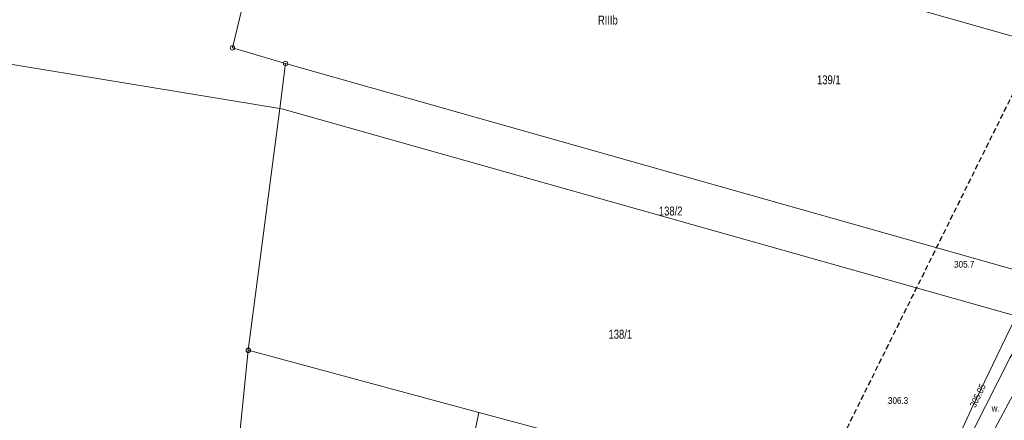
# Model space of a CAD drawing. Header units: metres. Extents: x 7423100 to 7429434, y 5527887 to 5533362.
# Tile 19 of 43: x 7427033 to 7427143, y 5531499 to 5531544. Entities that reach past the tile are written whole.
import ezdxf
from ezdxf.enums import TextEntityAlignment as Align

# ---------------------------------------------------------------- set-up
doc = ezdxf.new("R2010")
doc.units = ezdxf.units.M
doc.header["$MEASUREMENT"] = 0
doc.linetypes.add('2', pattern=[0.9, 0.6, -0.3])
doc.linetypes.add('219-500', pattern=[0])
doc.layers.get('0').update_dxf_attribs({"color": 2, "linetype": 'CONTINUOUS', "lineweight": 5})
for name, color, linetype in [('202-punkt graniczny', 7, 'CONTINUOUS'), ('203-punkt graniczny', 7, 'CONTINUOUS'), ('209-oznaczenie konturu klasyfikacyjnego', 7, 'CONTINUOUS'), ('211-numer działki ewidencyjnej', 7, 'CONTINUOUS'), ('217-kontur klasyfikacyjny', 7, 'CONTINUOUS'), ('218-kontur użytku gruntowego', 7, 'CONTINUOUS'), ('219-działka ewidencyjna', 7, 'CONTINUOUS'), ('pikieta naturalna', 7, 'CONTINUOUS'), ('pikieta naturalna-Atr2', 7, 'CONTINUOUS'), ('przewód gazowy', 7, 'CONTINUOUS'), ('rzedna', 7, 'CONTINUOUS'), ('rzedna-Atr2', 7, 'CONTINUOUS'), ('rów przydrożny (poligon)', 7, 'CONTINUOUS'), ('rów przydrożny (poligon)-Atr17', 7, 'CONTINUOUS'), ('Zakres', 7, 'CONTINUOUS')]:
    doc.layers.add(name, color=color, linetype=linetype)
doc.styles.get("Standard").update_dxf_attribs({"font": 'Working1250.shx', "width": 0.75})

# ---------------------------------------------------------------- blocks, each defined once
blk = doc.blocks.new('202')
at = {"color": 0, "linetype": 'Continuous', "lineweight": 0}
blk.add_circle((0, 0), 0.25, dxfattribs=at)
blk = doc.blocks.new('203')
at = {"linetype": 'Continuous', "lineweight": 0}
h = blk.add_hatch(color=0, dxfattribs=at)
edge = h.paths.add_edge_path()
edge.add_arc((0, 0), 0.045, 0, 360)
blk = doc.blocks.new('PW01')
at = {"linetype": 'Continuous', "lineweight": 13}
h = blk.add_hatch(color=0, dxfattribs=at)
edge = h.paths.add_edge_path()
edge.add_arc((0, 0), 0.045, 0, 360)

msp = doc.modelspace()

# ---------------------------------------------------------------- linework, layer by layer
at = {"layer": '217-kontur klasyfikacyjny', "color": 92, "linetype": 'Continuous', "lineweight": 18, "flags": 128}
for points in [[(7427030.31, 5531539.51), (7427061.88, 5531534.34)], [(7427061.88, 5531534.34), (7427058.36, 5531507.24)], [(7427058.36, 5531507.24), (7427055.02, 5531474.2)], [(7427081.2, 5531485.84), (7427084.18, 5531500.28)], [(7427084.18, 5531500.28), (7427097.67, 5531496.64)]]:
    msp.add_lwpolyline(points, dxfattribs=at)
at = {"layer": '218-kontur użytku gruntowego', "color": 3, "linetype": 'Continuous', "lineweight": 18, "flags": 128}
for points in [[(7427030.31, 5531539.51), (7427061.88, 5531534.34)], [(7427061.88, 5531534.34), (7427058.36, 5531507.24)], [(7427058.36, 5531507.24), (7427055.02, 5531474.2)], [(7427084.18, 5531500.28), (7427081.2, 5531485.84)], [(7427081.2, 5531485.84), (7427084.18, 5531500.28)], [(7427097.67, 5531496.64), (7427084.18, 5531500.28)], [(7427084.18, 5531500.28), (7427097.67, 5531496.64)]]:
    msp.add_lwpolyline(points, dxfattribs=at)
at = {"layer": '219-działka ewidencyjna', "color": 7, "linetype": '219-500', "lineweight": 18, "flags": 128}
for points in [[(7427062.49, 5531565.55), (7427161.29, 5531537.49)], [(7427060.58, 5531557.7), (7427056.58, 5531541.11)], [(7427056.58, 5531541.11), (7427062.53, 5531539.37)], [(7427062.53, 5531539.37), (7427061.88, 5531534.34)], [(7427062.53, 5531539.37), (7427147.2, 5531515.41)], [(7427061.88, 5531534.34), (7427058.36, 5531507.24)], [(7427061.88, 5531534.34), (7427062.12, 5531534.28)], [(7427062.12, 5531534.28), (7427144.94, 5531510.92)], [(7427055.02, 5531474.2), (7427058.36, 5531507.24)], [(7427058.36, 5531507.24), (7427084.18, 5531500.28)], [(7427084.18, 5531500.28), (7427097.67, 5531496.64)]]:
    msp.add_lwpolyline(points, dxfattribs=at)
at = {"layer": 'przewód gazowy', "color": 52, "linetype": 'Continuous', "lineweight": 18, "flags": 128}
msp.add_lwpolyline([(7427146.61, 5531515.23), (7427143.66, 5531509.67), (7427139.33, 5531500.7), (7427134.4, 5531490.06), (7427134.09, 5531489.69), (7427131.57, 5531487.95), (7427131.24, 5531487.52), (7427129.8, 5531484.01), (7427129.67, 5531483.75)], dxfattribs=at)
at = {"layer": 'rów przydrożny (poligon)', "color": 7, "linetype": 'Continuous', "lineweight": 18, "flags": 128}
msp.add_lwpolyline([(7427140.01, 5531494.82), (7427145.71, 5531505.52), (7427150.06, 5531513.93), (7427148.65, 5531514.85), (7427143.66, 5531506.42), (7427138.17, 5531495.6), (7427134.87, 5531488.22), (7427132.64, 5531482.47), (7427134.03, 5531481.9), (7427136.7, 5531487.87)], close=True, dxfattribs=at)
at = {"layer": 'Zakres', "color": 5, "linetype": '2', "lineweight": 25, "flags": 128}
msp.add_lwpolyline([(7426959.38, 5531401.23), (7426948.65, 5531362.84), (7427076.43, 5531312.57), (7427157, 5531483.53), (7427190.02, 5531545.05), (7427239.38, 5531662.97), (7427324.36, 5531629.44), (7427397.03, 5531854.21), (7427374.95, 5531881.96), (7427338.01, 5531781.64), (7427302.42, 5531678.62), (7427257.54, 5531705.99), (7427227.1, 5531692.99), (7427201.24, 5531668.44), (7427178.8, 5531606.23), (7427058.44, 5531363.55)], close=True, dxfattribs=at)

# ---------------------------------------------------------------- block references
at = {"layer": '202-punkt graniczny', "color": 7, "linetype": 'Continuous', "lineweight": 18}
for p in [(7427056.58, 5531541.11), (7427062.53, 5531539.37), (7427058.36, 5531507.24)]:
    msp.add_blockref('202', p, dxfattribs=at)
at = {"layer": '203-punkt graniczny', "color": 7, "linetype": 'Continuous', "lineweight": 18}
for p in [(7427061.88, 5531534.34), (7427062.12, 5531534.28), (7427084.18, 5531500.28)]:
    msp.add_blockref('203', p, dxfattribs=at)
at = {"layer": 'pikieta naturalna', "color": 7, "linetype": 'Continuous', "lineweight": 13}
for p in [(7427137.39, 5531516.5), (7427129.98, 5531501.24)]:
    msp.add_blockref('PW01', p, dxfattribs=at)
at = {"layer": 'rzedna', "color": 52, "linetype": 'Continuous', "lineweight": 18}
msp.add_blockref('PW01', (7427139.33, 5531500.7), dxfattribs=at)

# ---------------------------------------------------------------- texts
at = {"layer": '209-oznaczenie konturu klasyfikacyjnego', "color": 3, "linetype": 'Continuous', "lineweight": 18, "width": 0.79}
msp.add_text('RIIIb', height=1, dxfattribs=at).set_placement((7427097.5, 5531543.73))
at = {"layer": '211-numer działki ewidencyjnej', "color": 7, "linetype": 'Continuous', "lineweight": 18, "width": 0.79}
for s, p in [('139/1', (7427122.04, 5531538.04)), ('138/2', (7427104.33, 5531523.34)), ('138/1', (7427098.69, 5531509.54))]:
    msp.add_text(s, height=1, dxfattribs=at).set_placement(p, align=Align.TOP_LEFT)
at = {"layer": 'pikieta naturalna-Atr2', "color": 7, "width": 0.9}
for s, p in [('305.7', (7427137.39, 5531516.5)), ('306.3', (7427129.98, 5531501.24))]:
    msp.add_text(s, height=0.75, dxfattribs=at).set_placement(p)
at = {"layer": 'rzedna-Atr2', "color": 40, "width": 0.9}
msp.add_text('305.05', height=0.75, rotation=64.232, dxfattribs=at).set_placement((7427139.43, 5531500.92), align=Align.MIDDLE_LEFT)
at = {"layer": 'rów przydrożny (poligon)-Atr17', "color": 7, "width": 0.9}
msp.add_text('w.', height=0.75, dxfattribs=at).set_placement((7427141.59, 5531500.38))

doc.saveas('drawing.dxf')
